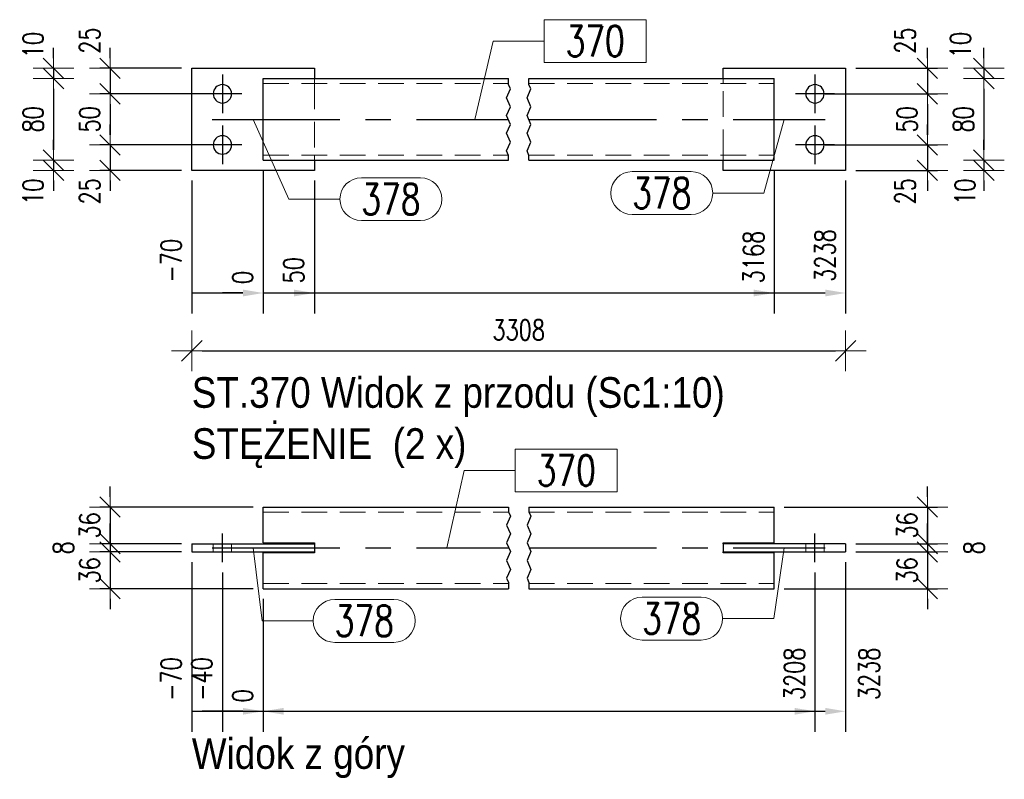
# Model space of a CAD drawing. Header units: millimetres. Extents: x -1005 to 207, y 18226 to 18896.
# Tile 30 of 50: x -273 to -177, y 18417 to 18491. Entities that reach past the tile are written whole.
import ezdxf

# ---------------------------------------------------------------- set-up
doc = ezdxf.new("R2010")
doc.units = ezdxf.units.MM
doc.header["$LTSCALE"] = 10
doc.linetypes.add('HIDDEN', pattern=[0.375, 0.25, -0.125])
doc.linetypes.add('MITTE', pattern=[2, 1.25, -0.25, 0.25, -0.25])
doc.layers.get('Defpoints').update_dxf_attribs({"color": 1})
for name, color, linetype, lineweight in [('PS_DIM', 4, 'Continuous', 13), ('PS_Hidden', 2, 'HIDDEN', 9), ('PS_Pos', 1, 'Continuous', 15), ('PS_Shape', 161, 'Continuous', 30), ('PS_SOLID', 7, 'Continuous', 30), ('PS_TEXT', 3, 'Continuous', 18)]:
    doc.layers.add(name, color=color, linetype=linetype, lineweight=lineweight)
doc.layers.add('PS_Mid', color=5, linetype='MITTE')
doc.styles.add('gil', font='txt', dxfattribs={"width": 0.9})
doc.styles.add('simplex', font='simplex.shx', dxfattribs={"width": 0.75})
doc.dimstyles.new('1_10_GŁ_DS1-LS10', dxfattribs={"dimtxt": 2, "dimasz": 2, "dimexe": 2, "dimexo": 1, "dimgap": 1, "dimtad": 1, "dimjust": 4, "dimdec": 0, "dimlfac": 10, "dimtxsty": 'simplex', "dimblk1": 'NONE', "dimsah": 1, "dimcen": 2, "dimclrd": 256, "dimclre": 256, "dimclrt": 3, "dimadec": 1, "dimazin": 0, "dimtfac": 1, "dimtdec": 0, "dimtmove": 2, "dimatfit": 3, "dimfxl": 1, "dimarcsym": 0})
doc.dimstyles.new('1_10_PRZ', dxfattribs={"dimtxt": 2, "dimasz": 1, "dimexe": 2, "dimexo": 5, "dimgap": 1, "dimtad": 1, "dimdec": 0, "dimlfac": 10, "dimtxsty": 'simplex', "dimblk": 'dimznak', "dimcen": 2, "dimse1": 1, "dimse2": 1, "dimclrt": 3, "dimadec": 1, "dimazin": 0, "dimtfac": 1, "dimtdec": 0, "dimtix": 1, "dimtmove": 2, "dimatfit": 3, "dimldrblk": 'dim-grot', "dimfxl": 1, "dimarcsym": 0})
doc.dimstyles.new('1_10_PRZ_DS1-LS10', dxfattribs={"dimtxt": 2, "dimasz": 1, "dimexe": 2, "dimexo": 5, "dimgap": 1, "dimtad": 1, "dimdec": 0, "dimlfac": 10, "dimtxsty": 'simplex', "dimblk": 'dimznak', "dimcen": 2, "dimse1": 1, "dimse2": 1, "dimclrt": 3, "dimadec": 1, "dimazin": 0, "dimtfac": 1, "dimtdec": 0, "dimtix": 1, "dimtmove": 2, "dimatfit": 3, "dimldrblk": 'dim-grot', "dimfxl": 1, "dimarcsym": 0})
doc.dimstyles.new('1_10_SC', dxfattribs={"dimtxt": 2, "dimasz": 1, "dimexe": 1, "dimexo": 1, "dimgap": 1, "dimtad": 1, "dimdec": 0, "dimlfac": 10, "dimtxsty": 'simplex', "dimblk": 'dimznak', "dimcen": 2, "dimclrd": 256, "dimclre": 256, "dimclrt": 3, "dimadec": 1, "dimazin": 0, "dimtfac": 1, "dimtdec": 0, "dimtix": 1, "dimtmove": 2, "dimatfit": 3, "dimldrblk": 'dim-grot', "dimfxl": 1, "dimarcsym": 0})

# ---------------------------------------------------------------- blocks, each defined once
blk = doc.blocks.new('dimznak')
at = {"color": 0}
for points in [[(0, 2), (0, -2)], [(-2, 0), (2, 0)]]:
    blk.add_lwpolyline(points, dxfattribs=at)
at = {"color": 2}
blk.add_lwpolyline([(1, 1), (-1, -1)], dxfattribs=at)
blk = doc.blocks.new('*D1334')
at = {"layer": 'Defpoints', "color": 0, "transparency": 16777216}
for p in [(-256.469, 18486.238), (-264.469, 18483.738), (-253.469, 18483.738)]:
    blk.add_point(p, dxfattribs=at)
at = {"layer": 'PS_DIM', "lineweight": -2, "transparency": 16777216}
for p, q in [((-264.469, 18487.238), (-264.469, 18488.238)), ((-257.469, 18486.238), (-265.469, 18486.238)), ((-264.469, 18486.238), (-264.469, 18483.738)), ((-254.469, 18483.738), (-265.469, 18483.738)), ((-264.469, 18482.738), (-264.469, 18481.738))]:
    blk.add_line(p, q, dxfattribs=at)
for p, rotation in [((-264.469, 18486.238), 270), ((-264.469, 18483.738), 90)]:
    blk.add_blockref('dimznak', p, dxfattribs=dict(at, rotation=rotation))
at = {"layer": 'PS_DIM', "color": 3, "transparency": 16777216, "insert": (-266.469, 18488.955), "char_height": 2, "attachment_point": 5, "rotation": 90, "style": 'simplex'}
blk.add_mtext('25', dxfattribs=at)
blk = doc.blocks.new('dim-grot')
blk.add_hatch(color=256).paths.add_polyline_path([(0, 0), (-2, 0.5), (-2, -0.5)])
blk.add_lwpolyline([(0, 0), (-2, 0.5), (-2, -0.5), (0, 0)])
blk = doc.blocks.new('*D1335')
at = {"layer": 'Defpoints', "color": 0, "transparency": 16777216}
for p in [(-253.469, 18483.738), (-264.469, 18478.738), (-253.469, 18478.738)]:
    blk.add_point(p, dxfattribs=at)
at = {"layer": 'PS_DIM', "lineweight": -2, "transparency": 16777216}
for p, q in [((-254.469, 18483.738), (-265.469, 18483.738)), ((-264.469, 18482.738), (-264.469, 18479.738)), ((-254.469, 18478.738), (-265.469, 18478.738))]:
    blk.add_line(p, q, dxfattribs=at)
for p, rotation in [((-264.469, 18483.738), 90), ((-264.469, 18478.738), 270)]:
    blk.add_blockref('dimznak', p, dxfattribs=dict(at, rotation=rotation))
at = {"layer": 'PS_DIM', "color": 3, "transparency": 16777216, "insert": (-266.469, 18481.238), "char_height": 2, "attachment_point": 5, "rotation": 90, "style": 'simplex'}
blk.add_mtext('50', dxfattribs=at)
blk = doc.blocks.new('*D1336')
at = {"layer": 'Defpoints', "color": 0, "transparency": 16777216}
for p in [(-253.469, 18478.738), (-264.469, 18476.238), (-256.469, 18476.238)]:
    blk.add_point(p, dxfattribs=at)
at = {"layer": 'PS_DIM', "lineweight": -2, "transparency": 16777216}
for p, q in [((-264.469, 18479.738), (-264.469, 18480.738)), ((-254.469, 18478.738), (-265.469, 18478.738)), ((-264.469, 18478.738), (-264.469, 18476.238)), ((-257.469, 18476.238), (-265.469, 18476.238)), ((-264.469, 18475.238), (-264.469, 18474.238))]:
    blk.add_line(p, q, dxfattribs=at)
for p, rotation in [((-264.469, 18478.738), 270), ((-264.469, 18476.238), 90)]:
    blk.add_blockref('dimznak', p, dxfattribs=dict(at, rotation=rotation))
at = {"layer": 'PS_DIM', "color": 3, "transparency": 16777216, "insert": (-266.469, 18474.195), "char_height": 2, "attachment_point": 5, "rotation": 90, "style": 'simplex'}
blk.add_mtext('25', dxfattribs=at)
blk = doc.blocks.new('*D1337')
at = {"layer": 'Defpoints', "color": 0, "transparency": 16777216}
for p in [(-244.469, 18486.238), (-270.002, 18485.238), (-249.469, 18485.238)]:
    blk.add_point(p, dxfattribs=at)
at = {"layer": 'PS_DIM', "color": 0, "lineweight": -2, "transparency": 16777216}
for p, q in [((-270.002, 18487.238), (-270.002, 18488.238)), ((-270.002, 18486.238), (-270.002, 18485.238)), ((-270.002, 18484.238), (-270.002, 18483.238))]:
    blk.add_line(p, q, dxfattribs=at)
for p, rotation in [((-270.002, 18486.238), 270), ((-270.002, 18485.238), 90)]:
    blk.add_blockref('dimznak', p, dxfattribs=dict(at, rotation=rotation))
at = {"layer": 'PS_DIM', "color": 3, "transparency": 16777216, "insert": (-272.002, 18488.509), "char_height": 2, "attachment_point": 5, "rotation": 90, "style": 'simplex'}
blk.add_mtext('10', dxfattribs=at)
blk = doc.blocks.new('*D1338')
at = {"layer": 'Defpoints', "color": 0, "transparency": 16777216}
for p in [(-249.469, 18485.238), (-270.002, 18477.238), (-249.469, 18477.238)]:
    blk.add_point(p, dxfattribs=at)
at = {"layer": 'PS_DIM', "color": 0, "lineweight": -2, "transparency": 16777216}
blk.add_line((-270.002, 18484.238), (-270.002, 18478.238), dxfattribs=at)
for p, rotation in [((-270.002, 18485.238), 90), ((-270.002, 18477.238), 270)]:
    blk.add_blockref('dimznak', p, dxfattribs=dict(at, rotation=rotation))
at = {"layer": 'PS_DIM', "color": 3, "transparency": 16777216, "insert": (-272.002, 18481.238), "char_height": 2, "attachment_point": 5, "rotation": 90, "style": 'simplex'}
blk.add_mtext('80', dxfattribs=at)
blk = doc.blocks.new('*D1339')
at = {"layer": 'Defpoints', "color": 0, "transparency": 16777216}
for p in [(-249.469, 18477.238), (-270.002, 18476.238), (-256.469, 18476.238)]:
    blk.add_point(p, dxfattribs=at)
at = {"layer": 'PS_DIM', "color": 0, "lineweight": -2, "transparency": 16777216}
for p, q in [((-270.002, 18478.238), (-270.002, 18479.238)), ((-270.002, 18477.238), (-270.002, 18476.238)), ((-270.002, 18475.238), (-270.002, 18474.238))]:
    blk.add_line(p, q, dxfattribs=at)
for p, rotation in [((-270.002, 18477.238), 270), ((-270.002, 18476.238), 90)]:
    blk.add_blockref('dimznak', p, dxfattribs=dict(at, rotation=rotation))
at = {"layer": 'PS_DIM', "color": 3, "transparency": 16777216, "insert": (-272.002, 18474.151), "char_height": 2, "attachment_point": 5, "rotation": 90, "style": 'simplex'}
blk.add_mtext('10', dxfattribs=at)
blk = doc.blocks.new('*D1340')
at = {"layer": 'Defpoints', "color": 0, "transparency": 16777216}
for p in [(-192.469, 18486.238), (-195.469, 18483.738), (-184.469, 18483.738)]:
    blk.add_point(p, dxfattribs=at)
at = {"layer": 'PS_DIM', "lineweight": -2, "transparency": 16777216}
for p, q in [((-184.469, 18487.238), (-184.469, 18488.238)), ((-191.469, 18486.238), (-183.469, 18486.238)), ((-184.469, 18486.238), (-184.469, 18483.738)), ((-194.469, 18483.738), (-183.469, 18483.738)), ((-184.469, 18482.738), (-184.469, 18481.738))]:
    blk.add_line(p, q, dxfattribs=at)
for p, rotation in [((-184.469, 18486.238), 270), ((-184.469, 18483.738), 90)]:
    blk.add_blockref('dimznak', p, dxfattribs=dict(at, rotation=rotation))
at = {"layer": 'PS_DIM', "color": 3, "transparency": 16777216, "insert": (-186.647, 18488.955), "char_height": 2, "attachment_point": 5, "rotation": 90, "style": 'simplex'}
blk.add_mtext('25', dxfattribs=at)
blk = doc.blocks.new('*D1341')
at = {"layer": 'Defpoints', "color": 0, "transparency": 16777216}
for p in [(-195.469, 18483.738), (-195.469, 18478.738), (-184.469, 18478.738)]:
    blk.add_point(p, dxfattribs=at)
at = {"layer": 'PS_DIM', "lineweight": -2, "transparency": 16777216}
for p, q in [((-194.469, 18483.738), (-183.469, 18483.738)), ((-184.469, 18482.738), (-184.469, 18479.738)), ((-194.469, 18478.738), (-183.469, 18478.738))]:
    blk.add_line(p, q, dxfattribs=at)
for p, rotation in [((-184.469, 18483.738), 90), ((-184.469, 18478.738), 270)]:
    blk.add_blockref('dimznak', p, dxfattribs=dict(at, rotation=rotation))
at = {"layer": 'PS_DIM', "color": 3, "transparency": 16777216, "insert": (-186.469, 18481.238), "char_height": 2, "attachment_point": 5, "rotation": 90, "style": 'simplex'}
blk.add_mtext('50', dxfattribs=at)
blk = doc.blocks.new('*D1342')
at = {"layer": 'Defpoints', "color": 0, "transparency": 16777216}
for p in [(-195.469, 18478.738), (-192.469, 18476.238), (-184.469, 18476.238)]:
    blk.add_point(p, dxfattribs=at)
at = {"layer": 'PS_DIM', "lineweight": -2, "transparency": 16777216}
for p, q in [((-184.469, 18479.738), (-184.469, 18480.738)), ((-194.469, 18478.738), (-183.469, 18478.738)), ((-184.469, 18478.738), (-184.469, 18476.238)), ((-191.469, 18476.238), (-183.469, 18476.238)), ((-184.469, 18475.238), (-184.469, 18474.238))]:
    blk.add_line(p, q, dxfattribs=at)
for p, rotation in [((-184.469, 18478.738), 270), ((-184.469, 18476.238), 90)]:
    blk.add_blockref('dimznak', p, dxfattribs=dict(at, rotation=rotation))
at = {"layer": 'PS_DIM', "color": 3, "transparency": 16777216, "insert": (-186.647, 18474.195), "char_height": 2, "attachment_point": 5, "rotation": 90, "style": 'simplex'}
blk.add_mtext('25', dxfattribs=at)
blk = doc.blocks.new('*D1343')
at = {"layer": 'Defpoints', "color": 0, "transparency": 16777216}
for p in [(-204.469, 18486.238), (-199.469, 18485.238), (-178.936, 18485.238)]:
    blk.add_point(p, dxfattribs=at)
at = {"layer": 'PS_DIM', "color": 0, "lineweight": -2, "transparency": 16777216}
for p, q in [((-178.936, 18487.238), (-178.936, 18488.238)), ((-178.936, 18486.238), (-178.936, 18485.238)), ((-178.936, 18484.238), (-178.936, 18483.238))]:
    blk.add_line(p, q, dxfattribs=at)
for p, rotation in [((-178.936, 18486.238), 270), ((-178.936, 18485.238), 90)]:
    blk.add_blockref('dimznak', p, dxfattribs=dict(at, rotation=rotation))
at = {"layer": 'PS_DIM', "color": 3, "transparency": 16777216, "insert": (-181.224, 18488.509), "char_height": 2, "attachment_point": 5, "rotation": 90, "style": 'simplex'}
blk.add_mtext('10', dxfattribs=at)
blk = doc.blocks.new('*D1344')
at = {"layer": 'Defpoints', "color": 0, "transparency": 16777216}
for p in [(-199.469, 18485.238), (-199.469, 18477.238), (-178.936, 18477.238)]:
    blk.add_point(p, dxfattribs=at)
at = {"layer": 'PS_DIM', "color": 0, "lineweight": -2, "transparency": 16777216}
blk.add_line((-178.936, 18484.238), (-178.936, 18478.238), dxfattribs=at)
for p, rotation in [((-178.936, 18485.238), 90), ((-178.936, 18477.238), 270)]:
    blk.add_blockref('dimznak', p, dxfattribs=dict(at, rotation=rotation))
at = {"layer": 'PS_DIM', "color": 3, "transparency": 16777216, "insert": (-180.936, 18481.238), "char_height": 2, "attachment_point": 5, "rotation": 90, "style": 'simplex'}
blk.add_mtext('80', dxfattribs=at)
blk = doc.blocks.new('*D1345')
at = {"layer": 'Defpoints', "color": 0, "transparency": 16777216}
for p in [(-199.469, 18477.238), (-192.469, 18476.238), (-178.936, 18476.238)]:
    blk.add_point(p, dxfattribs=at)
at = {"layer": 'PS_DIM', "color": 0, "lineweight": -2, "transparency": 16777216}
for p, q in [((-178.936, 18478.238), (-178.936, 18479.238)), ((-178.936, 18477.238), (-178.936, 18476.238)), ((-178.936, 18475.238), (-178.936, 18474.238))]:
    blk.add_line(p, q, dxfattribs=at)
for p, rotation in [((-178.936, 18477.238), 270), ((-178.936, 18476.238), 90)]:
    blk.add_blockref('dimznak', p, dxfattribs=dict(at, rotation=rotation))
at = {"layer": 'PS_DIM', "color": 3, "transparency": 16777216, "insert": (-180.79, 18474.151), "char_height": 2, "attachment_point": 5, "rotation": 90, "style": 'simplex'}
blk.add_mtext('10', dxfattribs=at)
blk = doc.blocks.new('*D1346')
at = {"layer": 'Defpoints', "color": 0, "transparency": 16777216}
for p in [(-249.469, 18443.287), (-264.469, 18439.687), (-256.469, 18439.687)]:
    blk.add_point(p, dxfattribs=at)
at = {"layer": 'PS_DIM', "lineweight": -2, "transparency": 16777216}
for p, q in [((-264.469, 18444.287), (-264.469, 18445.287)), ((-250.469, 18443.287), (-265.469, 18443.287)), ((-264.469, 18443.287), (-264.469, 18439.687)), ((-257.469, 18439.687), (-265.469, 18439.687)), ((-264.469, 18438.687), (-264.469, 18437.687))]:
    blk.add_line(p, q, dxfattribs=at)
for p, rotation in [((-264.469, 18443.287), 270), ((-264.469, 18439.687), 90)]:
    blk.add_blockref('dimznak', p, dxfattribs=dict(at, rotation=rotation))
at = {"layer": 'PS_DIM', "color": 3, "transparency": 16777216, "insert": (-266.469, 18441.487), "char_height": 2, "attachment_point": 5, "rotation": 90, "style": 'simplex'}
blk.add_mtext('36', dxfattribs=at)
blk = doc.blocks.new('*D1347')
at = {"layer": 'Defpoints', "color": 0, "transparency": 16777216}
for p in [(-256.469, 18439.687), (-264.469, 18438.887), (-256.469, 18438.887)]:
    blk.add_point(p, dxfattribs=at)
at = {"layer": 'PS_DIM', "lineweight": -2, "transparency": 16777216}
for p, q in [((-264.469, 18440.687), (-264.469, 18441.687)), ((-257.469, 18439.687), (-265.469, 18439.687)), ((-264.469, 18439.687), (-264.469, 18438.887)), ((-257.469, 18438.887), (-265.469, 18438.887)), ((-264.469, 18437.887), (-264.469, 18436.887))]:
    blk.add_line(p, q, dxfattribs=at)
for p, rotation in [((-264.469, 18439.687), 270), ((-264.469, 18438.887), 90)]:
    blk.add_blockref('dimznak', p, dxfattribs=dict(at, rotation=rotation))
at = {"layer": 'PS_DIM', "color": 3, "transparency": 16777216, "insert": (-269.042, 18439.287), "char_height": 2, "attachment_point": 5, "rotation": 90, "style": 'simplex'}
blk.add_mtext('8', dxfattribs=at)
blk = doc.blocks.new('*D1348')
at = {"layer": 'Defpoints', "color": 0, "transparency": 16777216}
for p in [(-256.469, 18438.887), (-264.469, 18435.287), (-249.469, 18435.287)]:
    blk.add_point(p, dxfattribs=at)
at = {"layer": 'PS_DIM', "lineweight": -2, "transparency": 16777216}
for p, q in [((-264.469, 18439.887), (-264.469, 18440.887)), ((-257.469, 18438.887), (-265.469, 18438.887)), ((-264.469, 18438.887), (-264.469, 18435.287)), ((-250.469, 18435.287), (-265.469, 18435.287)), ((-264.469, 18434.287), (-264.469, 18433.287))]:
    blk.add_line(p, q, dxfattribs=at)
for p, rotation in [((-264.469, 18438.887), 270), ((-264.469, 18435.287), 90)]:
    blk.add_blockref('dimznak', p, dxfattribs=dict(at, rotation=rotation))
at = {"layer": 'PS_DIM', "color": 3, "transparency": 16777216, "insert": (-266.469, 18437.087), "char_height": 2, "attachment_point": 5, "rotation": 90, "style": 'simplex'}
blk.add_mtext('36', dxfattribs=at)
blk = doc.blocks.new('*D1349')
at = {"layer": 'Defpoints', "color": 0, "transparency": 16777216}
for p in [(-199.469, 18443.287), (-192.469, 18439.687), (-184.469, 18439.687)]:
    blk.add_point(p, dxfattribs=at)
at = {"layer": 'PS_DIM', "lineweight": -2, "transparency": 16777216}
for p, q in [((-184.469, 18444.287), (-184.469, 18445.287)), ((-198.469, 18443.287), (-183.469, 18443.287)), ((-184.469, 18443.287), (-184.469, 18439.687)), ((-191.469, 18439.687), (-183.469, 18439.687)), ((-184.469, 18438.687), (-184.469, 18437.687))]:
    blk.add_line(p, q, dxfattribs=at)
for p, rotation in [((-184.469, 18443.287), 270), ((-184.469, 18439.687), 90)]:
    blk.add_blockref('dimznak', p, dxfattribs=dict(at, rotation=rotation))
at = {"layer": 'PS_DIM', "color": 3, "transparency": 16777216, "insert": (-186.469, 18441.487), "char_height": 2, "attachment_point": 5, "rotation": 90, "style": 'simplex'}
blk.add_mtext('36', dxfattribs=at)
blk = doc.blocks.new('*D1350')
at = {"layer": 'Defpoints', "color": 0, "transparency": 16777216}
for p in [(-192.469, 18439.687), (-192.469, 18438.887), (-184.469, 18438.887)]:
    blk.add_point(p, dxfattribs=at)
at = {"layer": 'PS_DIM', "lineweight": -2, "transparency": 16777216}
for p, q in [((-184.469, 18440.687), (-184.469, 18441.687)), ((-191.469, 18439.687), (-183.469, 18439.687)), ((-184.469, 18439.687), (-184.469, 18438.887)), ((-191.469, 18438.887), (-183.469, 18438.887)), ((-184.469, 18437.887), (-184.469, 18436.887))]:
    blk.add_line(p, q, dxfattribs=at)
for p, rotation in [((-184.469, 18439.687), 270), ((-184.469, 18438.887), 90)]:
    blk.add_blockref('dimznak', p, dxfattribs=dict(at, rotation=rotation))
at = {"layer": 'PS_DIM', "color": 3, "transparency": 16777216, "insert": (-179.895, 18439.287), "char_height": 2, "attachment_point": 5, "rotation": 90, "style": 'simplex'}
blk.add_mtext('8', dxfattribs=at)
blk = doc.blocks.new('*D1351')
at = {"layer": 'Defpoints', "color": 0, "transparency": 16777216}
for p in [(-192.469, 18438.887), (-199.469, 18435.287), (-184.469, 18435.287)]:
    blk.add_point(p, dxfattribs=at)
at = {"layer": 'PS_DIM', "lineweight": -2, "transparency": 16777216}
for p, q in [((-184.469, 18439.887), (-184.469, 18440.887)), ((-191.469, 18438.887), (-183.469, 18438.887)), ((-184.469, 18438.887), (-184.469, 18435.287)), ((-198.469, 18435.287), (-183.469, 18435.287)), ((-184.469, 18434.287), (-184.469, 18433.287))]:
    blk.add_line(p, q, dxfattribs=at)
for p, rotation in [((-184.469, 18438.887), 270), ((-184.469, 18435.287), 90)]:
    blk.add_blockref('dimznak', p, dxfattribs=dict(at, rotation=rotation))
at = {"layer": 'PS_DIM', "color": 3, "transparency": 16777216, "insert": (-186.469, 18437.087), "char_height": 2, "attachment_point": 5, "rotation": 90, "style": 'simplex'}
blk.add_mtext('36', dxfattribs=at)
blk = doc.blocks.new('*D1388')
at = {"layer": 'Defpoints', "color": 0, "transparency": 16777216}
for p in [(-249.469, 18477.238), (-256.469, 18476.238), (-249.469, 18464.238)]:
    blk.add_point(p, dxfattribs=at)
at = {"layer": 'PS_DIM', "lineweight": -2, "transparency": 16777216}
for p, q in [((-249.469, 18476.238), (-249.469, 18462.238)), ((-256.469, 18475.238), (-256.469, 18462.238)), ((-256.469, 18464.238), (-251.469, 18464.238))]:
    blk.add_line(p, q, dxfattribs=at)
at = {"layer": 'PS_DIM', "transparency": 16777216}
blk.add_solid([(-251.469, 18464.571), (-251.469, 18463.904), (-249.469, 18464.238)], dxfattribs=at)
at = {"layer": 'PS_DIM', "color": 3, "transparency": 16777216, "insert": (-258.489, 18467.401), "char_height": 2, "attachment_point": 5, "rotation": 90, "style": 'simplex'}
blk.add_mtext('-70', dxfattribs=at)
blk = doc.blocks.new('_None')
blk = doc.blocks.new('*D1389')
at = {"layer": 'Defpoints', "color": 0, "transparency": 16777216}
for p in [(-249.469, 18477.238), (-249.469, 18477.238), (-249.469, 18464.238)]:
    blk.add_point(p, dxfattribs=at)
at = {"layer": 'PS_DIM', "lineweight": -2, "transparency": 16777216}
for p, q in [((-249.469, 18476.238), (-249.469, 18462.238)), ((-249.469, 18476.238), (-249.469, 18462.238)), ((-251.469, 18464.238), (-253.469, 18464.238)), ((-249.469, 18464.238), (-247.469, 18464.238))]:
    blk.add_line(p, q, dxfattribs=at)
at = {"layer": 'PS_DIM', "transparency": 16777216}
blk.add_solid([(-251.469, 18464.571), (-251.469, 18463.904), (-249.469, 18464.238)], dxfattribs=at)
at = {"layer": 'PS_DIM', "color": 3, "transparency": 16777216, "insert": (-251.489, 18465.758), "char_height": 2, "attachment_point": 5, "rotation": 90, "style": 'simplex'}
blk.add_mtext('0', dxfattribs=at)
blk = doc.blocks.new('*D1390')
at = {"layer": 'Defpoints', "color": 0, "transparency": 16777216}
for p in [(-249.469, 18477.238), (-244.469, 18476.238), (-244.469, 18464.238)]:
    blk.add_point(p, dxfattribs=at)
at = {"layer": 'PS_DIM', "lineweight": -2, "transparency": 16777216}
for p, q in [((-249.469, 18476.238), (-249.469, 18462.238)), ((-244.469, 18475.238), (-244.469, 18462.238)), ((-249.469, 18464.238), (-246.469, 18464.238))]:
    blk.add_line(p, q, dxfattribs=at)
at = {"layer": 'PS_DIM', "transparency": 16777216}
blk.add_solid([(-246.469, 18464.571), (-246.469, 18463.904), (-244.469, 18464.238)], dxfattribs=at)
at = {"layer": 'PS_DIM', "color": 3, "transparency": 16777216, "insert": (-246.489, 18466.472), "char_height": 2, "attachment_point": 5, "rotation": 90, "style": 'simplex'}
blk.add_mtext('50', dxfattribs=at)
blk = doc.blocks.new('*D1391')
at = {"layer": 'Defpoints', "color": 0, "transparency": 16777216}
for p in [(-249.469, 18477.238), (-199.469, 18477.238), (-199.469, 18464.238)]:
    blk.add_point(p, dxfattribs=at)
at = {"layer": 'PS_DIM', "lineweight": -2, "transparency": 16777216}
for p, q in [((-249.469, 18476.238), (-249.469, 18462.238)), ((-199.469, 18476.238), (-199.469, 18462.238)), ((-249.469, 18464.238), (-201.469, 18464.238))]:
    blk.add_line(p, q, dxfattribs=at)
at = {"layer": 'PS_DIM', "transparency": 16777216}
blk.add_solid([(-201.469, 18464.571), (-201.469, 18463.904), (-199.469, 18464.238)], dxfattribs=at)
at = {"layer": 'PS_DIM', "color": 3, "transparency": 16777216, "insert": (-201.489, 18467.758), "char_height": 2, "attachment_point": 5, "rotation": 90, "style": 'simplex'}
blk.add_mtext('3168', dxfattribs=at)
blk = doc.blocks.new('*D1392')
at = {"layer": 'Defpoints', "color": 0, "transparency": 16777216}
for p in [(-249.469, 18477.238), (-192.469, 18476.238), (-192.469, 18464.238)]:
    blk.add_point(p, dxfattribs=at)
at = {"layer": 'PS_DIM', "lineweight": -2, "transparency": 16777216}
for p, q in [((-249.469, 18476.238), (-249.469, 18462.238)), ((-192.469, 18475.238), (-192.469, 18462.238)), ((-249.469, 18464.238), (-194.469, 18464.238))]:
    blk.add_line(p, q, dxfattribs=at)
at = {"layer": 'PS_DIM', "transparency": 16777216}
blk.add_solid([(-194.469, 18464.571), (-194.469, 18463.904), (-192.469, 18464.238)], dxfattribs=at)
at = {"layer": 'PS_DIM', "color": 3, "transparency": 16777216, "insert": (-194.489, 18467.901), "char_height": 2, "attachment_point": 5, "rotation": 90, "style": 'simplex'}
blk.add_mtext('3238', dxfattribs=at)
blk = doc.blocks.new('*D1393')
at = {"layer": 'Defpoints', "color": 0, "transparency": 16777216}
for p in [(-256.469, 18438.887), (-249.469, 18435.287), (-249.469, 18423.287)]:
    blk.add_point(p, dxfattribs=at)
at = {"layer": 'PS_DIM', "lineweight": -2, "transparency": 16777216}
for p, q in [((-256.469, 18437.887), (-256.469, 18421.287)), ((-249.469, 18434.287), (-249.469, 18421.287)), ((-256.469, 18423.287), (-251.469, 18423.287))]:
    blk.add_line(p, q, dxfattribs=at)
at = {"layer": 'PS_DIM', "transparency": 16777216}
blk.add_solid([(-251.469, 18423.62), (-251.469, 18422.954), (-249.469, 18423.287)], dxfattribs=at)
at = {"layer": 'PS_DIM', "color": 3, "transparency": 16777216, "insert": (-258.489, 18426.45), "char_height": 2, "attachment_point": 5, "rotation": 90, "style": 'simplex'}
blk.add_mtext('-70', dxfattribs=at)
blk = doc.blocks.new('*D1394')
at = {"layer": 'Defpoints', "color": 0, "transparency": 16777216}
for p in [(-253.469, 18437.887), (-249.469, 18435.287), (-249.469, 18423.287)]:
    blk.add_point(p, dxfattribs=at)
at = {"layer": 'PS_DIM', "lineweight": -2, "transparency": 16777216}
for p, q in [((-253.469, 18436.887), (-253.469, 18421.287)), ((-249.469, 18434.287), (-249.469, 18421.287)), ((-253.469, 18423.287), (-255.469, 18423.287)), ((-253.469, 18423.287), (-249.469, 18423.287)), ((-247.469, 18423.287), (-245.469, 18423.287))]:
    blk.add_line(p, q, dxfattribs=at)
at = {"layer": 'PS_DIM', "transparency": 16777216}
blk.add_solid([(-247.469, 18423.62), (-247.469, 18422.954), (-249.469, 18423.287)], dxfattribs=at)
at = {"layer": 'PS_DIM', "color": 3, "transparency": 16777216, "insert": (-255.489, 18426.45), "char_height": 2, "attachment_point": 5, "rotation": 90, "style": 'simplex'}
blk.add_mtext('-40', dxfattribs=at)
blk = doc.blocks.new('*D1395')
at = {"layer": 'Defpoints', "color": 0, "transparency": 16777216}
for p in [(-249.469, 18435.287), (-249.469, 18435.287), (-249.469, 18423.287)]:
    blk.add_point(p, dxfattribs=at)
at = {"layer": 'PS_DIM', "lineweight": -2, "transparency": 16777216}
for p, q in [((-249.469, 18434.287), (-249.469, 18421.287)), ((-249.469, 18434.287), (-249.469, 18421.287)), ((-251.469, 18423.287), (-253.469, 18423.287)), ((-249.469, 18423.287), (-247.469, 18423.287))]:
    blk.add_line(p, q, dxfattribs=at)
at = {"layer": 'PS_DIM', "transparency": 16777216}
blk.add_solid([(-251.469, 18423.62), (-251.469, 18422.954), (-249.469, 18423.287)], dxfattribs=at)
at = {"layer": 'PS_DIM', "color": 3, "transparency": 16777216, "insert": (-251.489, 18424.807), "char_height": 2, "attachment_point": 5, "rotation": 90, "style": 'simplex'}
blk.add_mtext('0', dxfattribs=at)
blk = doc.blocks.new('*D1396')
at = {"layer": 'Defpoints', "color": 0, "transparency": 16777216}
for p in [(-195.469, 18437.887), (-249.469, 18435.287), (-195.469, 18423.287)]:
    blk.add_point(p, dxfattribs=at)
at = {"layer": 'PS_DIM', "lineweight": -2, "transparency": 16777216}
for p, q in [((-195.469, 18436.887), (-195.469, 18421.287)), ((-249.469, 18434.287), (-249.469, 18421.287)), ((-249.469, 18423.287), (-197.469, 18423.287))]:
    blk.add_line(p, q, dxfattribs=at)
at = {"layer": 'PS_DIM', "transparency": 16777216}
blk.add_solid([(-197.469, 18423.62), (-197.469, 18422.954), (-195.469, 18423.287)], dxfattribs=at)
at = {"layer": 'PS_DIM', "color": 3, "transparency": 16777216, "insert": (-197.489, 18426.95), "char_height": 2, "attachment_point": 5, "rotation": 90, "style": 'simplex'}
blk.add_mtext('3208', dxfattribs=at)
blk = doc.blocks.new('*D1397')
at = {"layer": 'Defpoints', "color": 0, "transparency": 16777216}
for p in [(-192.469, 18438.887), (-249.469, 18435.287), (-192.469, 18423.287)]:
    blk.add_point(p, dxfattribs=at)
at = {"layer": 'PS_DIM', "lineweight": -2, "transparency": 16777216}
for p, q in [((-192.469, 18437.887), (-192.469, 18421.287)), ((-249.469, 18434.287), (-249.469, 18421.287)), ((-249.469, 18423.287), (-194.469, 18423.287))]:
    blk.add_line(p, q, dxfattribs=at)
at = {"layer": 'PS_DIM', "transparency": 16777216}
blk.add_solid([(-194.469, 18423.62), (-194.469, 18422.954), (-192.469, 18423.287)], dxfattribs=at)
at = {"layer": 'PS_DIM', "color": 3, "transparency": 16777216, "insert": (-190.168, 18426.95), "char_height": 2, "attachment_point": 5, "rotation": 90, "style": 'simplex'}
blk.add_mtext('3238', dxfattribs=at)
blk = doc.blocks.new('*D1452')
at = {"layer": 'Defpoints', "color": 0, "transparency": 16777216}
for p in [(-256.469, 18476.238), (-192.469, 18476.238), (-192.469, 18458.578)]:
    blk.add_point(p, dxfattribs=at)
at = {"layer": 'PS_DIM', "color": 0, "lineweight": -2, "transparency": 16777216}
blk.add_line((-255.469, 18458.578), (-193.469, 18458.578), dxfattribs=at)
at = {"layer": 'PS_DIM', "color": 0, "lineweight": -2, "transparency": 16777216, "rotation": 180}
blk.add_blockref('dimznak', (-256.469, 18458.578), dxfattribs=at)
at = {"layer": 'PS_DIM', "color": 0, "lineweight": -2, "transparency": 16777216}
blk.add_blockref('dimznak', (-192.469, 18458.578), dxfattribs=at)
at = {"layer": 'PS_DIM', "color": 3, "transparency": 16777216, "insert": (-224.469, 18460.618), "char_height": 2, "attachment_point": 5, "style": 'simplex'}
blk.add_mtext('3308', dxfattribs=at)
blk = doc.blocks.new('*X757')
at = {"color": 1}
for p, q in [((-225.469, 18566.399), (-225.469, 18566.993)), ((-225.285, 18565.965), (-225.469, 18566.399)), ((-223.469, 18566.399), (-223.469, 18566.993)), ((-223.285, 18565.965), (-223.469, 18566.399)), ((-225.652, 18565.098), (-225.285, 18565.965)), ((-223.652, 18565.098), (-223.285, 18565.965)), ((-225.285, 18564.231), (-225.652, 18565.098)), ((-223.285, 18564.231), (-223.652, 18565.098)), ((-225.652, 18563.365), (-225.285, 18564.231)), ((-223.652, 18563.365), (-223.285, 18564.231)), ((-225.285, 18562.498), (-225.652, 18563.365)), ((-225.652, 18561.631), (-225.285, 18562.498)), ((-223.285, 18562.498), (-223.652, 18563.365)), ((-223.652, 18561.631), (-223.285, 18562.498)), ((-225.285, 18560.764), (-225.652, 18561.631)), ((-223.285, 18560.764), (-223.652, 18561.631)), ((-225.652, 18559.897), (-225.285, 18560.764)), ((-223.652, 18559.897), (-223.285, 18560.764)), ((-225.469, 18559.464), (-225.652, 18559.897)), ((-223.469, 18559.464), (-223.652, 18559.897)), ((-225.469, 18558.993), (-225.469, 18559.464)), ((-223.469, 18558.993), (-223.469, 18559.464))]:
    blk.add_line(p, q, dxfattribs=at)
at = {"layer": 'PS_Hidden', "color": 2, "linetype": 'HIDDEN'}
for p, q in [((-249.469, 18566.493), (-225.469, 18566.493)), ((-244.469, 18566.993), (-244.469, 18566.493)), ((-244.469, 18566.493), (-244.469, 18559.493)), ((-223.469, 18566.493), (-199.469, 18566.493)), ((-204.469, 18566.993), (-204.469, 18566.493)), ((-204.469, 18559.493), (-204.469, 18566.493)), ((-249.469, 18559.493), (-225.469, 18559.493)), ((-244.469, 18559.493), (-244.469, 18558.993)), ((-223.469, 18559.493), (-199.469, 18559.493)), ((-204.469, 18559.493), (-204.469, 18558.993))]:
    blk.add_line(p, q, dxfattribs=at)
at = {"layer": 'PS_Mid', "color": 5, "linetype": 'MITTE'}
for p, q in [((-253.469, 18567.393), (-253.469, 18563.593)), ((-195.469, 18567.393), (-195.469, 18563.593)), ((-251.569, 18565.493), (-255.369, 18565.493)), ((-193.569, 18565.493), (-197.369, 18565.493)), ((-254.469, 18562.993), (-225.469, 18562.993)), ((-223.469, 18562.993), (-194.469, 18562.993)), ((-253.469, 18562.393), (-253.469, 18558.593)), ((-195.469, 18562.393), (-195.469, 18558.593)), ((-251.569, 18560.493), (-255.369, 18560.493)), ((-193.569, 18560.493), (-197.369, 18560.493))]:
    blk.add_line(p, q, dxfattribs=at)
at = {"layer": 'PS_SOLID', "color": 7, "linetype": 'Continuous'}
for p, q in [((-256.469, 18567.993), (-244.469, 18567.993)), ((-256.469, 18557.993), (-256.469, 18567.993)), ((-244.469, 18567.993), (-244.469, 18566.993)), ((-204.469, 18567.993), (-192.469, 18567.993)), ((-204.469, 18566.993), (-204.469, 18567.993)), ((-192.469, 18567.993), (-192.469, 18557.993)), ((-249.469, 18558.993), (-249.469, 18566.993)), ((-249.469, 18566.993), (-225.469, 18566.993)), ((-223.469, 18566.993), (-199.469, 18566.993)), ((-199.469, 18558.993), (-199.469, 18566.993)), ((-249.469, 18558.993), (-225.469, 18558.993)), ((-244.469, 18558.993), (-244.469, 18557.993)), ((-223.469, 18558.993), (-199.469, 18558.993)), ((-204.469, 18557.993), (-204.469, 18558.993)), ((-244.469, 18557.993), (-256.469, 18557.993)), ((-192.469, 18557.993), (-204.469, 18557.993))]:
    blk.add_line(p, q, dxfattribs=at)
at = {"layer": 'PS_SOLID', "color": 7, "extrusion": (0, 0, -1)}
for centre in [(253.469, 18565.493), (195.469, 18565.493), (253.469, 18560.493), (195.469, 18560.493)]:
    blk.add_circle(centre, 0.9, dxfattribs=at)
blk = doc.blocks.new('*X758')
at = {"color": 1}
for p, q in [((-211.991, 18572.75), (-221.976, 18572.75)), ((-221.976, 18572.75), (-221.976, 18568.55)), ((-211.991, 18568.55), (-211.991, 18572.75)), ((-228.751, 18562.993), (-226.976, 18570.65)), ((-226.976, 18570.65), (-221.976, 18570.65)), ((-221.976, 18568.55), (-211.991, 18568.55))]:
    blk.add_line(p, q, dxfattribs=at)
at = {"color": 30, "style": 'simplex', "width": 0.75}
blk.add_text('370', height=3, dxfattribs=at).set_placement((-219.876, 18569.15))
blk = doc.blocks.new('*X759')
at = {"color": 1}
for p, q in [((-250.469, 18562.993), (-246.969, 18555.179)), ((-239.869, 18557.279), (-234.083, 18557.279)), ((-246.969, 18555.179), (-241.969, 18555.179)), ((-239.869, 18553.079), (-234.083, 18553.079))]:
    blk.add_line(p, q, dxfattribs=at)
for centre, start, end in [((-239.869, 18555.179), 90, 270), ((-234.083, 18555.179), 270, 90)]:
    blk.add_arc(centre, 2.1, start, end, dxfattribs=at)
at = {"color": 30, "style": 'simplex', "width": 0.75}
blk.add_text('378', height=3, dxfattribs=at).set_placement((-239.869, 18553.679))
blk = doc.blocks.new('*X760')
at = {"color": 1}
for p, q in [((-198.469, 18562.993), (-200.474, 18555.781)), ((-213.36, 18557.881), (-207.574, 18557.881)), ((-205.474, 18555.781), (-200.474, 18555.781)), ((-213.36, 18553.681), (-207.574, 18553.681))]:
    blk.add_line(p, q, dxfattribs=at)
for centre, start, end in [((-213.36, 18555.781), 90, 270), ((-207.574, 18555.781), 270, 90)]:
    blk.add_arc(centre, 2.1, start, end, dxfattribs=at)
at = {"color": 30, "style": 'simplex', "width": 0.75}
blk.add_text('378', height=3, dxfattribs=at).set_placement((-213.36, 18554.281))
blk = doc.blocks.new('*X761')
at = {"color": 3, "style": 'gil', "width": 0.9}
for s, p in [('ST.370 Widok z przodu (Sc1:10)', (-256.469, 18534.754)), ('STĘŻENIE  (2 x)', (-256.469, 18529.754))]:
    blk.add_text(s, height=3, dxfattribs=at).set_placement(p)
blk = doc.blocks.new('*X762')
at = {"color": 1}
for p, q in [((-225.469, 18525.042), (-225.469, 18524.572)), ((-223.469, 18525.042), (-223.469, 18524.572)), ((-225.285, 18524.138), (-225.652, 18523.271)), ((-225.469, 18524.572), (-225.285, 18524.138)), ((-223.285, 18524.138), (-223.652, 18523.271)), ((-223.469, 18524.572), (-223.285, 18524.138)), ((-225.652, 18523.271), (-225.285, 18522.405)), ((-223.652, 18523.271), (-223.285, 18522.405)), ((-225.285, 18522.405), (-225.652, 18521.538)), ((-223.285, 18522.405), (-223.652, 18521.538)), ((-225.652, 18521.538), (-225.285, 18520.671)), ((-223.652, 18521.538), (-223.285, 18520.671)), ((-225.285, 18520.671), (-225.652, 18519.804)), ((-223.285, 18520.671), (-223.652, 18519.804)), ((-225.652, 18519.804), (-225.285, 18518.937)), ((-223.652, 18519.804), (-223.285, 18518.937)), ((-225.285, 18518.937), (-225.652, 18518.07)), ((-223.285, 18518.937), (-223.652, 18518.07)), ((-225.652, 18518.07), (-225.469, 18517.637)), ((-225.469, 18517.637), (-225.469, 18517.042)), ((-223.652, 18518.07), (-223.469, 18517.637)), ((-223.469, 18517.637), (-223.469, 18517.042))]:
    blk.add_line(p, q, dxfattribs=at)
at = {"layer": 'PS_Hidden', "color": 2, "linetype": 'HIDDEN'}
for p, q in [((-249.469, 18524.542), (-225.469, 18524.542)), ((-223.469, 18524.542), (-199.469, 18524.542)), ((-254.369, 18521.442), (-254.369, 18520.642)), ((-252.569, 18521.442), (-252.569, 18520.642)), ((-196.369, 18521.442), (-196.369, 18520.642)), ((-194.569, 18521.442), (-194.569, 18520.642)), ((-249.469, 18517.542), (-225.469, 18517.542)), ((-223.469, 18517.542), (-199.469, 18517.542))]:
    blk.add_line(p, q, dxfattribs=at)
at = {"layer": 'PS_Mid', "color": 5, "linetype": 'MITTE'}
for p, q in [((-253.469, 18519.642), (-253.469, 18522.442)), ((-253.469, 18519.642), (-253.469, 18522.442)), ((-195.469, 18519.642), (-195.469, 18522.442)), ((-195.469, 18519.642), (-195.469, 18522.442)), ((-254.469, 18521.042), (-225.469, 18521.042)), ((-223.469, 18521.042), (-194.469, 18521.042))]:
    blk.add_line(p, q, dxfattribs=at)
at = {"layer": 'PS_SOLID', "color": 7, "linetype": 'Continuous'}
for p, q in [((-249.469, 18521.542), (-249.469, 18525.042)), ((-249.469, 18525.042), (-225.469, 18525.042)), ((-223.469, 18525.042), (-199.469, 18525.042)), ((-199.469, 18521.542), (-199.469, 18525.042)), ((-256.469, 18521.442), (-244.469, 18521.442)), ((-256.469, 18521.442), (-256.469, 18520.642)), ((-249.469, 18521.542), (-244.469, 18521.542)), ((-244.469, 18521.542), (-244.469, 18521.442)), ((-244.469, 18521.442), (-244.469, 18520.642)), ((-204.469, 18521.542), (-199.469, 18521.542)), ((-204.469, 18521.442), (-204.469, 18521.542)), ((-192.469, 18521.442), (-204.469, 18521.442)), ((-204.469, 18521.442), (-204.469, 18520.642)), ((-192.469, 18521.442), (-192.469, 18520.642)), ((-256.469, 18520.642), (-244.469, 18520.642)), ((-249.469, 18517.042), (-249.469, 18520.542)), ((-244.469, 18520.542), (-249.469, 18520.542)), ((-244.469, 18520.642), (-244.469, 18520.542)), ((-204.469, 18520.642), (-192.469, 18520.642)), ((-204.469, 18520.542), (-204.469, 18520.642)), ((-199.469, 18520.542), (-204.469, 18520.542)), ((-199.469, 18517.042), (-199.469, 18520.542)), ((-249.469, 18517.042), (-225.469, 18517.042)), ((-223.469, 18517.042), (-199.469, 18517.042))]:
    blk.add_line(p, q, dxfattribs=at)
blk = doc.blocks.new('*X763')
at = {"color": 1}
for p, q in [((-214.819, 18530.72), (-224.805, 18530.72)), ((-224.805, 18530.72), (-224.805, 18526.52)), ((-214.819, 18526.52), (-214.819, 18530.72)), ((-231.494, 18521.042), (-229.805, 18528.62)), ((-229.805, 18528.62), (-224.805, 18528.62)), ((-224.805, 18526.52), (-214.819, 18526.52))]:
    blk.add_line(p, q, dxfattribs=at)
at = {"color": 30, "style": 'simplex', "width": 0.75}
blk.add_text('370', height=3, dxfattribs=at).set_placement((-222.705, 18527.12))
blk = doc.blocks.new('*X764')
at = {"color": 1}
for p, q in [((-250.469, 18521.042), (-249.583, 18513.889)), ((-242.483, 18515.989), (-236.697, 18515.989)), ((-249.583, 18513.889), (-244.583, 18513.889)), ((-242.483, 18511.789), (-236.697, 18511.789))]:
    blk.add_line(p, q, dxfattribs=at)
for centre, start, end in [((-242.483, 18513.889), 90, 270), ((-236.697, 18513.889), 270, 90)]:
    blk.add_arc(centre, 2.1, start, end, dxfattribs=at)
at = {"color": 30, "style": 'simplex', "width": 0.75}
blk.add_text('378', height=3, dxfattribs=at).set_placement((-242.483, 18512.389))
blk = doc.blocks.new('*X765')
at = {"color": 1}
for p, q in [((-198.469, 18521.042), (-199.504, 18514.114)), ((-212.39, 18516.214), (-206.604, 18516.214)), ((-204.504, 18514.114), (-199.504, 18514.114)), ((-212.39, 18512.014), (-206.604, 18512.014))]:
    blk.add_line(p, q, dxfattribs=at)
for centre, start, end in [((-212.39, 18514.114), 90, 270), ((-206.604, 18514.114), 270, 90)]:
    blk.add_arc(centre, 2.1, start, end, dxfattribs=at)
at = {"color": 30, "style": 'simplex', "width": 0.75}
blk.add_text('378', height=3, dxfattribs=at).set_placement((-212.39, 18512.614))
blk = doc.blocks.new('*X766')
at = {"color": 3, "style": 'gil', "width": 0.9}
blk.add_text('Widok z góry', height=3, dxfattribs=at).set_placement((-256.469, 18499.407))

msp = doc.modelspace()

# ---------------------------------------------------------------- block references
at = {"layer": 'PS_Pos'}
for name in ['*X758', '*X759', '*X760', '*X763', '*X764', '*X765']:
    msp.add_blockref(name, (0, -81.755), dxfattribs=at)
at = {"layer": 'PS_Shape', "color": 40}
for name in ['*X757', '*X762']:
    msp.add_blockref(name, (0, -81.755), dxfattribs=at)
at = {"layer": 'PS_TEXT'}
for name in ['*X761', '*X766']:
    msp.add_blockref(name, (0, -81.755), dxfattribs=at)

# ---------------------------------------------------------------- dimensions: what is measured, and where the dimension line sits
at = {"layer": 'PS_DIM'}
for base, p1, p2, dimstyle, picture, middle in [((-264.469, 18483.738), (-256.469, 18486.238), (-253.469, 18483.738), '1_10_SC', '*D1334', (-266.469, 18488.955)), ((-184.469, 18483.738), (-192.469, 18486.238), (-195.469, 18483.738), '1_10_SC', '*D1340', (-186.647, 18488.955)), ((-270.002, 18485.238), (-244.469, 18486.238), (-249.469, 18485.238), '1_10_PRZ', '*D1337', (-272.002, 18488.509)), ((-178.936, 18485.238), (-204.469, 18486.238), (-199.469, 18485.238), '1_10_PRZ', '*D1343', (-181.224, 18488.509)), ((-264.469, 18476.238), (-253.469, 18478.738), (-256.469, 18476.238), '1_10_SC', '*D1336', (-266.469, 18474.195)), ((-184.469, 18476.238), (-195.469, 18478.738), (-192.469, 18476.238), '1_10_SC', '*D1342', (-186.647, 18474.195)), ((-270.002, 18476.238), (-249.469, 18477.238), (-256.469, 18476.238), '1_10_PRZ', '*D1339', (-272.002, 18474.151)), ((-178.936, 18476.238), (-199.469, 18477.238), (-192.469, 18476.238), '1_10_PRZ', '*D1345', (-180.79, 18474.151)), ((-264.469, 18438.887), (-256.469, 18439.687), (-256.469, 18438.887), '1_10_SC', '*D1347', (-269.042, 18439.287)), ((-184.469, 18438.887), (-192.469, 18439.687), (-192.469, 18438.887), '1_10_SC', '*D1350', (-179.895, 18439.287))]:
    dim = msp.add_linear_dim(base=base, p1=p1, p2=p2, angle=90, dimstyle=dimstyle, dxfattribs=at)
    dim.commit()
    dim.dimension.update_dxf_attribs({"geometry": picture, "text_midpoint": middle, "dimtype": 160})
for base, p1, p2, dimstyle, picture, middle in [((-270.002, 18477.238), (-249.469, 18485.238), (-249.469, 18477.238), '1_10_PRZ', '*D1338', (-272.002, 18481.238)), ((-178.936, 18477.238), (-199.469, 18485.238), (-199.469, 18477.238), '1_10_PRZ', '*D1344', (-180.936, 18481.238)), ((-264.469, 18478.738), (-253.469, 18483.738), (-253.469, 18478.738), '1_10_SC', '*D1335', (-266.469, 18481.238)), ((-184.469, 18478.738), (-195.469, 18483.738), (-195.469, 18478.738), '1_10_SC', '*D1341', (-186.469, 18481.238)), ((-264.469, 18439.687), (-249.469, 18443.287), (-256.469, 18439.687), '1_10_SC', '*D1346', (-266.469, 18441.487)), ((-184.469, 18439.687), (-199.469, 18443.287), (-192.469, 18439.687), '1_10_SC', '*D1349', (-186.469, 18441.487)), ((-264.469, 18435.287), (-256.469, 18438.887), (-249.469, 18435.287), '1_10_SC', '*D1348', (-266.469, 18437.087)), ((-184.469, 18435.287), (-192.469, 18438.887), (-199.469, 18435.287), '1_10_SC', '*D1351', (-186.469, 18437.087))]:
    dim = msp.add_linear_dim(base=base, p1=p1, p2=p2, angle=90, dimstyle=dimstyle, dxfattribs=at)
    dim.commit()
    dim.dimension.update_dxf_attribs({"geometry": picture, "text_midpoint": middle})
for base, p1, p2, text, picture, middle in [((-249.469, 18464.238), (-256.469, 18476.238), (-249.469, 18477.238), '-70', '*D1388', (-258.489, 18467.401)), ((-249.469, 18464.238), (-249.469, 18477.238), (-249.469, 18477.238), '0', '*D1389', (-251.489, 18465.758)), ((-199.469, 18464.238), (-249.469, 18477.238), (-199.469, 18477.238), '3168', '*D1391', (-201.489, 18467.758)), ((-192.469, 18464.238), (-249.469, 18477.238), (-192.469, 18476.238), '3238', '*D1392', (-194.489, 18467.901)), ((-249.469, 18423.287), (-256.469, 18438.887), (-249.469, 18435.287), '-70', '*D1393', (-258.489, 18426.45)), ((-192.469, 18423.287), (-249.469, 18435.287), (-192.469, 18438.887), '3238', '*D1397', (-190.168, 18426.95)), ((-249.469, 18423.287), (-253.469, 18437.887), (-249.469, 18435.287), '-40', '*D1394', (-255.489, 18426.45)), ((-195.469, 18423.287), (-249.469, 18435.287), (-195.469, 18437.887), '3208', '*D1396', (-197.489, 18426.95)), ((-249.469, 18423.287), (-249.469, 18435.287), (-249.469, 18435.287), '0', '*D1395', (-251.489, 18424.807))]:
    dim = msp.add_linear_dim(base=base, p1=p1, p2=p2, text=text, dimstyle='1_10_GŁ_DS1-LS10', dxfattribs=at)
    dim.commit()
    dim.dimension.update_dxf_attribs({"geometry": picture, "text_midpoint": middle, "dimtype": 160, "text_rotation": 90})
dim = msp.add_linear_dim(base=(-244.469, 18464.238), p1=(-249.469, 18477.238), p2=(-244.469, 18476.238), dimstyle='1_10_GŁ_DS1-LS10', dxfattribs=at)
dim.commit()
dim.dimension.update_dxf_attribs({"geometry": '*D1390', "text_midpoint": (-246.489, 18466.472), "dimtype": 160, "text_rotation": 90})
dim = msp.add_linear_dim(base=(-192.469, 18458.578), p1=(-256.469, 18476.238), p2=(-192.469, 18476.238), text='3308', dimstyle='1_10_PRZ_DS1-LS10', dxfattribs=at)
dim.commit()
dim.dimension.update_dxf_attribs({"geometry": '*D1452', "text_midpoint": (-224.469, 18460.618), "dimtype": 160})

doc.saveas('drawing.dxf')
